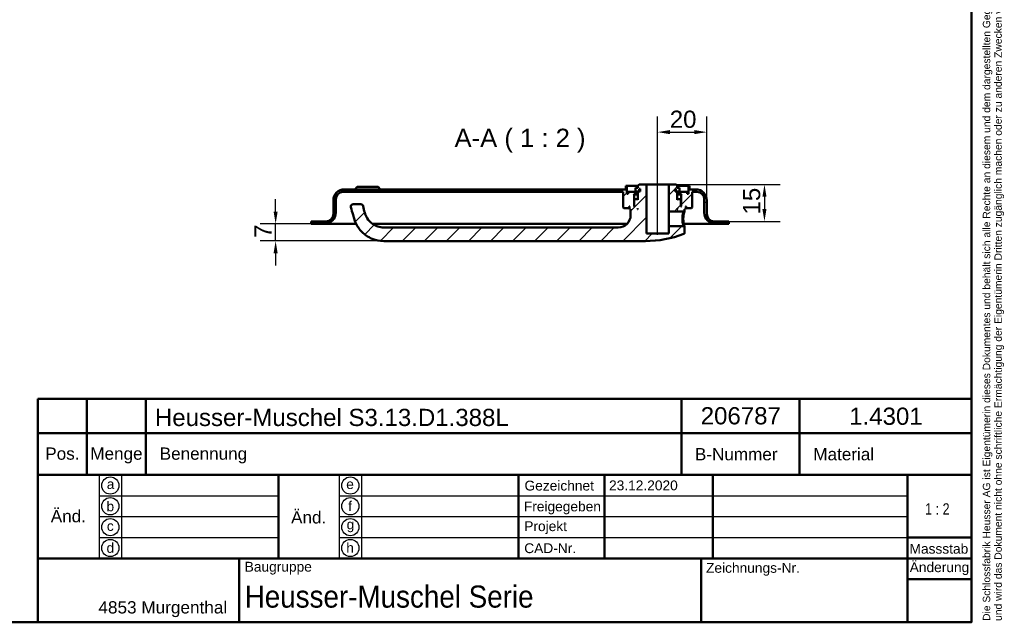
# Model space of a CAD drawing. Header units: millimetres. Extents: x 20 to 833, y 20 to 574.
# Tile 3 of 4: x 433 to 833, y 20 to 265. Entities that reach past the tile are written whole.
import ezdxf
from ezdxf.enums import TextEntityAlignment as Align

# ---------------------------------------------------------------- set-up
doc = ezdxf.new("R2010")
doc.units = ezdxf.units.MM
doc.header["$LTSCALE"] = 2
for name, color, linetype, lineweight in [('Bemaßungen(DIN)', 7, 'Continuous', 25), ('Mittellinie(DIN)', 7, 'Continuous', 25), ('Sichtbare Kanten(DIN)', 7, 'Continuous', 50), ('Skizziergeometrie(DIN)', 7, 'Continuous', 50), ('Skizzierlinie(DIN)', 7, 'Continuous', 25), ('Symbole(DIN)', 7, 'Continuous', 25)]:
    doc.layers.add(name, color=color, linetype=linetype, lineweight=lineweight)
doc.layers.add('Schraffur', color=179, linetype='Continuous', lineweight=9, true_color=0x1e1e47)
doc.styles.add('Aktuell-DIN', font='arial.ttf')
doc.styles.add('Aktuell-DINGroßer Text', font='arial.ttf')
doc.styles.add('STANDARD-DIN~0', font='arial.ttf')
doc.styles.add('Textstil10', font='arial.ttf')
doc.styles.add('Textstil41', font='arial.ttf', dxfattribs={"width": 0.8})
doc.styles.add('Textstil83', font='arial.ttf', dxfattribs={"width": 0.8})
doc.dimstyles.new('CAD-LAN', dxfattribs={"dimscale": 2, "dimtxt": 3.5, "dimasz": 2.5, "dimexe": 3.175, "dimexo": 0, "dimgap": 0.8, "dimtad": 1, "dimrnd": 1e-08, "dimtxsty": 'STANDARD-DIN~0', "dimcen": 0.09, "dimdle": 10, "dimclrd": 250, "dimclre": 250, "dimclrt": 250, "dimadec": 0, "dimazin": 2, "dimtfac": 1, "dimtmove": 0, "dimatfit": 3, "dimfxl": 1, "dimtolj": 1, "dimtzin": 0, "dimlwd": 25, "dimlwe": 25, "dimarcsym": 0})

# ---------------------------------------------------------------- blocks, each defined once
blk = doc.blocks.new('Ränder Standardrahmen')
at = {"layer": 'Skizziergeometrie(DIN)', "flags": 128}
blk.add_lwpolyline([(10, 10), (10, 287), (410, 287), (410, 10), (10, 10)], dxfattribs=at)
blk = doc.blocks.new('Schriftfelder Heusser')
at = {"layer": 'Skizziergeometrie(DIN)'}
for p, q in [((101, 229.92), (101, 236.92)), ((101, 236.92), (291, 236.92)), ((111, 229.92), (111, 236.92)), ((123, 229.92), (123, 236.92)), ((232, 229.92), (232, 236.92)), ((256, 229.92), (256, 236.92)), ((291, 236.92), (291, 229.92)), ((101, 191.42), (101, 229.92)), ((101, 229.92), (291, 229.92)), ((111, 229.92), (111, 221.42)), ((123, 229.92), (123, 221.42)), ((232, 229.92), (232, 221.42)), ((256, 229.92), (256, 221.42)), ((291, 229.92), (291, 191.42)), ((101, 221.42), (291, 221.42)), ((150, 221.42), (150, 204.42)), ((198.85, 221.42), (198.85, 204.42)), ((216.35, 221.42), (216.35, 204.42)), ((238.35, 221.42), (238.35, 204.42)), ((278, 221.42), (278, 191.42)), ((278, 208.67), (291, 208.67)), ((101, 204.42), (291, 204.42)), ((142, 204.42), (142, 191.42)), ((236, 204.42), (236, 191.42)), ((278, 200.17), (291, 200.17)), ((291, 191.42), (101, 191.42))]:
    blk.add_line(p, q, dxfattribs=at)
at = {"layer": 'Skizzierlinie(DIN)'}
for p, q in [((113.5, 221.42), (113.5, 204.42)), ((118, 221.42), (118, 204.42)), ((162.35, 221.42), (162.35, 204.42)), ((166.85, 221.42), (166.85, 204.42)), ((113.5, 217.17), (150, 217.17)), ((162.35, 217.17), (278, 217.17)), ((113.5, 212.92), (150, 212.92)), ((162.35, 212.92), (278, 212.92)), ((113.5, 208.67), (150, 208.67)), ((162.35, 208.67), (278, 208.67))]:
    blk.add_line(p, q, dxfattribs=at)
for centre in [(115.75, 219.25), (164.6, 219.25), (115.75, 215.04), (164.6, 215.04), (115.75, 210.79), (164.6, 210.79), (115.75, 206.54), (164.6, 206.54)]:
    blk.add_circle(centre, 1.75, dxfattribs=at)
at = {"layer": 'Symbole(DIN)', "color": 7, "insert": (293.33, 191.7), "char_height": 1.5, "width": 182.3003, "attachment_point": 1, "rotation": 90, "line_spacing_factor": 0.944221, "style": 'Aktuell-DIN'}
blk.add_mtext('\\fArial|b0|i0;\\H1.5000;Die Schlossfabrik Heusser AG ist Eigentümerin dieses Dokumentes und behält sich alle Rechte an diesem und dem dargestellten Gegenstand vor. Der Empfänger anerkennt diese Rechte\\Pund wird das Dokument nicht ohne schriftliche Ermächtigung der Eigentümerin Dritten zugänglich machen oder zu anderen Zwecken verwenden, zu dem es ihm übergeben worden ist.\\P ', dxfattribs=at)
at = {"layer": 'Symbole(DIN)', "color": 179, "true_color": 0x262659, "style": 'Aktuell-DIN'}
for s, insert, char_height, attachment_point in [('Pos.', (106, 227), 2.489, 2), ('Menge', (117, 227), 2.489, 2), ('Benennung', (125.81, 225.38), 2.489, 4), ('B-Nummer', (234.74, 225.62), 2.489, 4), ('Material', (265.02, 225.62), 2.489, 5), ('\\fArial|b0|i0;a', (115.81, 219.53), 2, 5), ('\\fArial|b0|i0;e', (164.54, 219.53), 2, 5), ('\\fArial|b0|i0;Gezeichnet', (200.05, 219.23), 2, 4), ('\\fArial|b0|i0;b', (115.75, 215), 2, 5), ('\\fArial|b0|i0;f', (164.55, 215.06), 2, 5), ('\\fArial|b0|i0;Freigegeben', (199.92, 216), 2, 1), ('\\fArial|b0|i0;c', (115.75, 211.01), 2, 5), ('\\fArial|b0|i0;g', (164.63, 211.05), 2, 5), ('\\fArial|b0|i0;Projekt', (200, 211.98), 2, 1), ('\\fArial|b0|i0;d', (115.76, 206.55), 2, 5), ('\\fArial|b0|i0;h', (164.55, 206.57), 2, 5), ('\\fArial|b0|i0;CAD-Nr.', (200, 207.5), 2, 1), ('\\fArial|b0|i0;\\H2.0000;Massstab', (284.39, 206.37), 2, 5), ('\\fArial|b0|i0;\\H2.0000;Baugruppe', (143.1, 203.73), 2, 1), ('\\fArial|b0|i0;Zeichnungs-Nr.', (237, 203.5), 2, 1), ('\\fArial|b0|i0;\\H2.5000;4853 Murgenthal', (113.33, 192.46), 2.5, 7)]:
    blk.add_mtext(s, dxfattribs=dict(at, insert=insert, char_height=char_height, attachment_point=attachment_point))
at = {"layer": 'Symbole(DIN)', "color": 179, "true_color": 0x262659, "attachment_point": 5, "style": 'Aktuell-DIN'}
for s, insert, char_height, width in [('Änd.', (107.21, 213), 2.489, 12.3494), ('Änd.', (156.12, 212.76), 2.489, 12.3494), ('\\fArial|b0|i0;Änderung', (284.51, 202.33), 2, 12.1143)]:
    blk.add_mtext(s, dxfattribs=dict(at, insert=insert, char_height=char_height, width=width))
at = {"layer": 'Symbole(DIN)', "color": 7, "insert": (143.1, 196.62), "char_height": 4.5, "width": 90.18, "attachment_point": 4, "style": 'Aktuell-DIN'}
blk.add_mtext('\\fArial|b0|i0;\\W0.90;\\H4.5000;Heusser-Muschel Serie ', dxfattribs=at)
at = {"layer": 'Symbole(DIN)', "color": 179, "true_color": 0x262659}
for tag, height, style, p in [('AUTOR', 2.49, 'Aktuell-DIN', (240.03, 219.26)), ('KONTROLLDATUM', 2, 'Textstil10', (217.42, 215.04)), ('KONTROLLIERT_VON', 2, 'Textstil10', (239.98, 215.05))]:
    blk.add_attdef(tag, text='', height=height, dxfattribs=dict(at, style=style)).set_placement(p, align=Align.MIDDLE_LEFT)
at = {"layer": 'Symbole(DIN)', "color": 179, "true_color": 0x262659, "style": 'Textstil10'}
blk.add_attdef('ERSTELLUNGSDATUM_001', (217.26, 218.29), '', height=2, dxfattribs=at)
at = {"layer": 'Symbole(DIN)', "color": 7, "style": 'Textstil83', "width": 0.8}
blk.add_attdef('Anfänglicher_Ansichtsmaßstab_001', (281.57, 213.34), '', height=2.3, dxfattribs=at)
at = {"layer": 'Symbole(DIN)', "color": 179, "true_color": 0x262659, "style": 'Textstil10'}
blk.add_attdef('PROJEKT', text='', height=2, dxfattribs=at).set_placement((217.77, 209.72), align=Align.BOTTOM_LEFT)
at = {"layer": 'Symbole(DIN)', "color": 7, "style": 'Textstil41', "width": 0.8}
blk.add_attdef('STATUS', text='', height=5, dxfattribs=at).set_placement((284.53, 195.86), align=Align.MIDDLE_CENTER)
blk = doc.blocks.new('*D24')
at = {"layer": 'Bemaßungen(DIN)', "color": 250, "linetype": 'Continuous', "lineweight": 25, "true_color": 0x3f3f3f, "transparency": 16777216}
for p, q in [((692.29, 203.23), (692.29, 225.9)), ((712.29, 191.73), (712.29, 225.9)), ((697.29, 219.55), (707.29, 219.55))]:
    blk.add_line(p, q, dxfattribs=at)
at = {"layer": 'Bemaßungen(DIN)', "color": 250, "linetype": 'Continuous', "true_color": 0x3f3f3f, "transparency": 16777216}
for points in [[(697.29, 220.38), (697.29, 218.72), (692.29, 219.55)], [(707.29, 220.38), (707.29, 218.72), (712.29, 219.55)]]:
    blk.add_solid(points, dxfattribs=at)
at = {"layer": 'Defpoints', "color": 0, "linetype": 'Continuous', "transparency": 16777216}
for p in [(712.29, 219.55), (692.29, 203.23), (712.29, 191.73)]:
    blk.add_point(p, dxfattribs=at)
at = {"layer": 'Bemaßungen(DIN)', "color": 250, "linetype": 'Continuous', "lineweight": 25, "true_color": 0x3f3f3f, "transparency": 16777216, "insert": (697.23, 228.3), "char_height": 7, "attachment_point": 1, "style": 'STANDARD-DIN~0'}
blk.add_mtext('\\A1;20', dxfattribs=at)
blk = doc.blocks.new('*D25')
at = {"layer": 'Bemaßungen(DIN)', "color": 250, "linetype": 'Continuous', "lineweight": 25, "true_color": 0x3f3f3f, "transparency": 16777216}
for p, q in [((699.79, 198.23), (742.13, 198.23)), ((735.78, 193.23), (735.78, 188.23)), ((721.29, 183.23), (742.13, 183.23))]:
    blk.add_line(p, q, dxfattribs=at)
at = {"layer": 'Bemaßungen(DIN)', "color": 250, "linetype": 'Continuous', "true_color": 0x3f3f3f, "transparency": 16777216}
for points in [[(734.94, 193.23), (736.61, 193.23), (735.78, 198.23)], [(734.94, 188.23), (736.61, 188.23), (735.78, 183.23)]]:
    blk.add_solid(points, dxfattribs=at)
at = {"layer": 'Defpoints', "color": 0, "linetype": 'Continuous', "transparency": 16777216}
for p in [(699.79, 198.23), (721.29, 183.23), (735.78, 183.23)]:
    blk.add_point(p, dxfattribs=at)
at = {"layer": 'Bemaßungen(DIN)', "color": 250, "linetype": 'Continuous', "lineweight": 25, "true_color": 0x3f3f3f, "transparency": 16777216, "insert": (727.03, 186.02), "char_height": 7, "attachment_point": 1, "rotation": 90, "style": 'STANDARD-DIN~0'}
blk.add_mtext('\\A1;15', dxfattribs=at)
blk = doc.blocks.new('*D26')
at = {"layer": 'Bemaßungen(DIN)', "color": 250, "linetype": 'Continuous', "lineweight": 25, "true_color": 0x3f3f3f, "transparency": 16777216}
for p, q in [((536.79, 187.23), (536.79, 192.23)), ((551.29, 182.23), (530.44, 182.23)), ((536.79, 175.23), (536.79, 182.23)), ((580.79, 175.23), (530.44, 175.23)), ((536.79, 170.23), (536.79, 165.23))]:
    blk.add_line(p, q, dxfattribs=at)
at = {"layer": 'Bemaßungen(DIN)', "color": 250, "linetype": 'Continuous', "true_color": 0x3f3f3f, "transparency": 16777216}
for points in [[(535.96, 187.23), (537.62, 187.23), (536.79, 182.23)], [(535.96, 170.23), (537.62, 170.23), (536.79, 175.23)]]:
    blk.add_solid(points, dxfattribs=at)
at = {"layer": 'Defpoints', "color": 0, "linetype": 'Continuous', "transparency": 16777216}
for p in [(536.79, 182.23), (551.29, 182.23), (580.79, 175.23)]:
    blk.add_point(p, dxfattribs=at)
at = {"layer": 'Bemaßungen(DIN)', "color": 250, "linetype": 'Continuous', "lineweight": 25, "true_color": 0x3f3f3f, "transparency": 16777216, "insert": (528.19, 176.46), "char_height": 7, "attachment_point": 1, "rotation": 90, "style": 'STANDARD-DIN~0'}
blk.add_mtext('\\A1;7', dxfattribs=at)

msp = doc.modelspace()

# ---------------------------------------------------------------- hatches: boundary and pattern name
at = {"layer": 'Schraffur'}
h = msp.add_hatch(dxfattribs=at)
h.set_pattern_fill('ANSI31', color=256, scale=50.8, style=0)
h.set_pattern_definition([(45, (0, 0), (-4.49013, 4.49013), [])])
edge = h.paths.add_edge_path()
edge.add_spline(control_points=[(702.917, 187.225), (702.979, 187.286), (703.041, 187.345), (703.165, 187.466), (703.227, 187.526), (703.29, 187.586)], knot_values=[-0.0518077, -0.0518077, -0.0518077, -0.0518077, -0.0259867, -0.0259867, 0, 0, 0, 0], degree=3, periodic=0)
edge.add_line((703.29, 187.586), (703.29, 188.225))
edge.add_line((703.29, 188.225), (703.59, 188.225))
edge.add_line((703.59, 188.225), (703.79, 188.425))
edge.add_line((703.79, 188.425), (703.79, 189.025))
edge.add_line((703.79, 189.025), (703.59, 189.225))
edge.add_line((703.59, 189.225), (703.89, 189.225))
edge.add_line((703.89, 189.225), (703.89, 188.725))
edge.add_line((703.89, 188.725), (703.99, 188.625))
edge.add_line((703.99, 188.625), (706.09, 188.625))
edge.add_line((706.09, 188.625), (706.29, 188.825))
edge.add_line((706.29, 188.825), (706.29, 195.225))
edge.add_line((706.29, 195.225), (708.29, 195.225))
edge.add_ellipse((708.29, 192.225), major_axis=(0, 3), ratio=1, start_angle=270, end_angle=360, ccw=False)
edge.add_line((711.29, 192.225), (711.29, 186.725))
edge.add_ellipse((715.79, 186.725), major_axis=(-4.5, 0), ratio=1, start_angle=0, end_angle=90)
edge.add_line((715.79, 182.225), (721.29, 182.225))
edge.add_line((721.29, 182.225), (721.29, 183.225))
edge.add_line((721.29, 183.225), (715.29, 183.225))
edge.add_ellipse((715.29, 186.225), major_axis=(0, -3), ratio=1, start_angle=270, end_angle=360, ccw=False)
edge.add_line((712.29, 186.225), (712.29, 191.725))
edge.add_ellipse((707.79, 191.725), major_axis=(4.5, 0), ratio=1, start_angle=0, end_angle=90)
edge.add_line((707.79, 196.225), (705.29, 196.225))
edge.add_line((705.29, 196.225), (705.29, 197.725))
edge.add_line((705.29, 197.725), (704.79, 197.725))
edge.add_line((704.79, 197.725), (704.79, 194.425))
edge.add_line((704.79, 194.425), (704.29, 194.425))
edge.add_line((704.29, 194.425), (704.29, 195.225))
edge.add_line((704.29, 195.225), (701.29, 195.225))
edge.add_line((701.29, 195.225), (701.29, 194.425))
edge.add_line((701.29, 194.425), (702.04, 194.425))
edge.add_line((702.04, 194.425), (701.84, 194.225))
edge.add_line((701.84, 194.225), (701.84, 189.425))
edge.add_line((701.84, 189.425), (702.04, 189.225))
edge.add_line((702.04, 189.225), (701.79, 189.225))
edge.add_line((701.79, 189.225), (701.79, 192.025))
edge.add_line((701.79, 192.025), (701.59, 192.225))
edge.add_line((701.59, 192.225), (700.49, 192.225))
edge.add_line((700.49, 192.225), (700.29, 192.025))
edge.add_line((700.29, 192.025), (700.29, 195.425))
edge.add_line((700.29, 195.425), (701.257, 195.425))
edge.add_line((701.257, 195.425), (701.257, 196.925))
edge.add_line((701.257, 196.925), (700.29, 196.925))
edge.add_line((700.29, 196.925), (700.29, 197.725))
edge.add_line((700.29, 197.725), (699.79, 198.225))
edge.add_line((699.79, 198.225), (696.79, 198.225))
edge.add_line((696.79, 198.225), (696.79, 187.225))
edge.add_line((696.79, 187.225), (702.917, 187.225))
h.paths.add_polyline_path([(699.754, 196.525), (699.754, 195.425), (699.39, 195.425), (699.39, 196.525)], flags=0)
h.paths.add_polyline_path([(700.49, 188.225), (700.29, 188.225), (700.29, 188.425)], flags=0)
edge = h.paths.add_edge_path()
edge.add_spline(control_points=[(703.29, 180.865), (703.228, 180.925), (703.166, 180.985), (703.042, 181.106), (702.98, 181.165), (702.918, 181.225)], knot_values=[-0.0519752, -0.0519752, -0.0519752, -0.0519752, -0.0259876, -0.0259876, -0.0001735, -0.0001735, -0.0001735, -0.0001735], degree=3, periodic=0)
edge.add_line((702.918, 181.225), (696.79, 181.225))
edge.add_line((696.79, 181.225), (696.79, 178.225))
edge.add_line((696.79, 178.225), (687.79, 178.225))
edge.add_line((687.79, 178.225), (687.79, 198.225))
edge.add_line((687.79, 198.225), (684.79, 198.225))
edge.add_line((684.79, 198.225), (684.29, 197.725))
edge.add_line((684.29, 197.725), (684.29, 196.925))
edge.add_line((684.29, 196.925), (683.323, 196.925))
edge.add_line((683.323, 196.925), (683.323, 195.425))
edge.add_line((683.323, 195.425), (684.29, 195.425))
edge.add_line((684.29, 195.425), (684.29, 192.025))
edge.add_line((684.29, 192.025), (684.09, 192.225))
edge.add_line((684.09, 192.225), (682.99, 192.225))
edge.add_line((682.99, 192.225), (682.79, 192.025))
edge.add_line((682.79, 192.025), (682.79, 189.225))
edge.add_line((682.79, 189.225), (682.54, 189.225))
edge.add_line((682.54, 189.225), (682.74, 189.425))
edge.add_line((682.74, 189.425), (682.74, 194.225))
edge.add_line((682.74, 194.225), (682.54, 194.425))
edge.add_line((682.54, 194.425), (683.29, 194.425))
edge.add_line((683.29, 194.425), (683.29, 195.225))
edge.add_line((683.29, 195.225), (680.29, 195.225))
edge.add_line((680.29, 195.225), (680.29, 194.425))
edge.add_line((680.29, 194.425), (679.79, 194.425))
edge.add_line((679.79, 194.425), (679.79, 197.725))
edge.add_line((679.79, 197.725), (679.29, 197.725))
edge.add_line((679.29, 197.725), (679.29, 196.225))
edge.add_line((679.29, 196.225), (564.79, 196.225))
edge.add_ellipse((564.79, 191.725), major_axis=(0, 4.5), ratio=1, start_angle=0, end_angle=90)
edge.add_line((560.29, 191.725), (560.29, 186.225))
edge.add_ellipse((557.29, 186.225), major_axis=(3, 0), ratio=1, start_angle=270, end_angle=360, ccw=False)
edge.add_line((557.29, 183.225), (551.29, 183.225))
edge.add_line((551.29, 183.225), (551.29, 182.225))
edge.add_line((551.29, 182.225), (556.79, 182.225))
edge.add_ellipse((556.79, 186.725), major_axis=(0, -4.5), ratio=1, start_angle=0, end_angle=90)
edge.add_line((561.29, 186.725), (561.29, 192.225))
edge.add_ellipse((564.29, 192.225), major_axis=(-3, 0), ratio=1, start_angle=270, end_angle=360, ccw=False)
edge.add_line((564.29, 195.225), (678.29, 195.225))
edge.add_line((678.29, 195.225), (678.29, 188.825))
edge.add_line((678.29, 188.825), (678.49, 188.625))
edge.add_line((678.49, 188.625), (680.59, 188.625))
edge.add_line((680.59, 188.625), (680.69, 188.725))
edge.add_line((680.69, 188.725), (680.69, 189.225))
edge.add_line((680.69, 189.225), (680.99, 189.225))
edge.add_line((680.99, 189.225), (680.79, 189.025))
edge.add_line((680.79, 189.025), (680.79, 188.425))
edge.add_line((680.79, 188.425), (680.99, 188.225))
edge.add_line((680.99, 188.225), (681.29, 188.225))
edge.add_line((681.29, 188.225), (681.29, 185.725))
edge.add_ellipse((676.29, 185.725), major_axis=(5, 0), ratio=1, start_angle=270, end_angle=360, ccw=False)
edge.add_line((676.29, 180.725), (580.79, 180.725))
edge.add_spline(control_points=[(580.79, 180.725), (579.977, 180.725), (579.163, 180.863), (577.839, 181.297), (577.053, 181.617), (575.355, 182.842), (574.621, 183.623), (573.166, 185.935), (572.841, 187.449), (572.37, 189.454)], knot_values=[-1.922427, -1.922427, -1.922427, -1.922427, -1.3852973, -1.3852973, -1.0019081, -1.0019081, -0.6180262, -0.6180262, 0, 0, 0, 0], degree=3, periodic=0)
edge.add_ellipse((571.397, 189.225), major_axis=(0.974, 0.229), ratio=1, start_angle=0, end_angle=76.78481)
edge.add_line((571.397, 190.225), (568.396, 190.225))
edge.add_ellipse((568.396, 189.225), major_axis=(0, 1), ratio=1, start_angle=0, end_angle=106)
edge.add_spline(control_points=[(567.435, 188.95), (567.729, 187.924), (568.024, 186.899), (568.824, 184.098), (568.974, 183.552), (569.938, 181.304), (570.897, 179.919), (572.912, 177.955), (574.218, 176.891), (577.6, 175.536), (579.196, 175.225), (580.79, 175.225)], knot_values=[-2.6318524, -2.6318524, -2.6318524, -2.6318524, -2.3889108, -2.3889108, -1.9687792, -1.9687792, -1.0929194, -1.0929194, -0.478204, -0.478204, 0, 0, 0, 0], degree=3, periodic=0)
edge.add_line((580.79, 175.225), (687.29, 175.225))
edge.add_ellipse((687.29, 219.392), major_axis=(0, -44.167), ratio=1, start_angle=0, end_angle=20.78806)
edge.add_spline(control_points=[(702.965, 178.101), (703, 178.113), (703.032, 178.13), (703.093, 178.17), (703.121, 178.193), (703.202, 178.276), (703.234, 178.335), (703.276, 178.442), (703.288, 178.505), (703.29, 178.567)], knot_values=[-0.0486235, -0.0486235, -0.0486235, -0.0486235, -0.041495, -0.041495, -0.0343702, -0.0343702, -0.0188272, -0.0188272, -0.0000001, -0.0000001, -0.0000001, -0.0000001], degree=3, periodic=0)
edge.add_line((703.29, 178.567), (703.29, 180.865))
h.paths.add_polyline_path([(684.29, 188.225), (684.09, 188.225), (684.29, 188.425)], flags=0)
h.paths.add_polyline_path([(684.826, 195.425), (684.826, 196.525), (685.19, 196.525), (685.19, 195.425)], flags=0)

# ---------------------------------------------------------------- linework, layer by layer
at = {"layer": 'Mittellinie(DIN)', "linetype": 'Continuous'}
msp.add_line((692.29, 177.725), (692.29, 203.225), dxfattribs=at)
at = {"layer": 'Sichtbare Kanten(DIN)'}
for p, q in [((570.04, 197.225), (569.04, 196.225)), ((570.04, 197.225), (578.54, 197.225)), ((578.54, 197.225), (579.54, 196.225)), ((679.79, 197.725), (679.29, 197.725)), ((679.29, 197.725), (679.29, 196.225)), ((679.79, 194.425), (679.79, 197.725)), ((679.79, 197.725), (684.29, 197.725)), ((684.29, 196.925), (683.323, 196.925)), ((683.323, 196.925), (683.323, 195.425)), ((684.79, 198.225), (684.29, 197.725)), ((684.29, 197.725), (684.29, 196.925)), ((687.79, 198.225), (684.79, 198.225)), ((684.826, 195.425), (684.826, 196.525)), ((684.826, 196.525), (685.19, 196.525)), ((685.19, 196.525), (685.19, 195.425)), ((687.79, 178.225), (687.79, 198.225)), ((696.79, 198.225), (687.79, 198.225)), ((699.79, 198.225), (696.79, 198.225)), ((696.79, 198.225), (696.79, 187.225)), ((699.39, 195.425), (699.39, 196.525)), ((699.39, 196.525), (699.754, 196.525)), ((699.754, 196.525), (699.754, 195.425)), ((700.29, 197.725), (699.79, 198.225)), ((700.29, 196.925), (700.29, 197.725)), ((700.29, 197.725), (704.79, 197.725)), ((701.257, 196.925), (700.29, 196.925)), ((701.257, 195.425), (701.257, 196.925)), ((705.29, 197.725), (704.79, 197.725)), ((704.79, 197.725), (704.79, 194.425)), ((705.29, 196.225), (705.29, 197.725)), ((564.29, 195.225), (678.29, 195.225)), ((679.29, 196.225), (564.79, 196.225)), ((678.29, 195.225), (678.29, 188.825)), ((680.29, 194.425), (679.79, 194.425)), ((683.29, 195.225), (680.29, 195.225)), ((680.29, 195.225), (680.29, 194.425)), ((682.74, 194.225), (682.54, 194.425)), ((682.54, 194.425), (683.29, 194.425)), ((682.74, 189.425), (682.74, 194.225)), ((682.74, 194.225), (684.29, 194.225)), ((683.29, 194.425), (683.29, 195.225)), ((683.29, 195.225), (684.29, 195.225)), ((684.29, 194.425), (683.29, 194.425)), ((683.323, 195.425), (684.29, 195.425)), ((684.29, 195.425), (684.29, 192.025)), ((685.19, 195.425), (684.826, 195.425)), ((699.754, 195.425), (699.39, 195.425)), ((700.29, 192.025), (700.29, 195.425)), ((700.29, 195.425), (701.257, 195.425)), ((700.29, 195.225), (701.29, 195.225)), ((701.29, 194.425), (700.29, 194.425)), ((700.29, 194.225), (701.84, 194.225)), ((704.29, 195.225), (701.29, 195.225)), ((701.29, 195.225), (701.29, 194.425)), ((701.29, 194.425), (702.04, 194.425)), ((702.04, 194.425), (701.84, 194.225)), ((701.84, 194.225), (701.84, 189.425)), ((704.29, 194.425), (704.29, 195.225)), ((704.79, 194.425), (704.29, 194.425)), ((707.79, 196.225), (705.29, 196.225)), ((706.29, 188.825), (706.29, 195.225)), ((706.29, 195.225), (708.29, 195.225)), ((560.29, 191.725), (560.29, 186.225)), ((561.29, 186.725), (561.29, 192.225)), ((571.397, 190.225), (568.396, 190.225)), ((678.29, 188.825), (678.49, 188.625)), ((678.49, 188.625), (680.59, 188.625)), ((680.59, 188.625), (680.69, 188.725)), ((680.59, 188.625), (680.79, 188.625)), ((680.69, 188.725), (680.69, 189.225)), ((680.69, 189.225), (680.99, 189.225)), ((680.79, 188.725), (680.69, 188.725)), ((680.99, 189.225), (680.79, 189.025)), ((680.79, 189.025), (680.79, 188.425)), ((680.79, 188.425), (680.99, 188.225)), ((682.54, 189.225), (682.74, 189.425)), ((682.79, 189.225), (682.54, 189.225)), ((682.79, 189.425), (682.74, 189.425)), ((682.99, 192.225), (682.79, 192.025)), ((682.79, 192.025), (682.79, 189.225)), ((684.09, 192.225), (682.99, 192.225)), ((684.29, 192.025), (684.09, 192.225)), ((684.29, 192.225), (684.09, 192.225)), ((684.09, 188.225), (684.29, 188.425)), ((684.29, 188.425), (684.29, 188.225)), ((700.49, 192.225), (700.29, 192.025)), ((700.49, 192.225), (700.29, 192.225)), ((700.29, 188.225), (700.29, 188.425)), ((700.29, 188.425), (700.49, 188.225)), ((701.59, 192.225), (700.49, 192.225)), ((701.79, 192.025), (701.59, 192.225)), ((701.79, 189.225), (701.79, 192.025)), ((701.84, 189.425), (701.79, 189.425)), ((702.04, 189.225), (701.79, 189.225)), ((701.84, 189.425), (702.04, 189.225)), ((703.79, 189.025), (703.59, 189.225)), ((703.59, 189.225), (703.89, 189.225)), ((703.59, 188.225), (703.79, 188.425)), ((703.79, 188.425), (703.79, 189.025)), ((703.89, 188.725), (703.79, 188.725)), ((703.79, 188.625), (703.99, 188.625)), ((703.89, 189.225), (703.89, 188.725)), ((703.89, 188.725), (703.99, 188.625)), ((703.99, 188.625), (706.09, 188.625)), ((706.09, 188.625), (706.29, 188.825)), ((711.29, 192.225), (711.29, 186.725)), ((712.29, 186.225), (712.29, 191.725)), ((680.99, 188.225), (681.29, 188.225)), ((681.29, 188.225), (681.29, 185.725)), ((684.29, 188.225), (684.09, 188.225)), ((696.79, 187.225), (702.917, 187.225)), ((696.79, 181.225), (696.79, 187.225)), ((700.49, 188.225), (700.29, 188.225)), ((702.917, 187.226), (703.289, 187.586)), ((703.29, 187.586), (703.29, 188.225)), ((703.29, 188.225), (703.59, 188.225)), ((557.29, 183.225), (551.29, 183.225)), ((551.29, 183.225), (551.29, 182.225)), ((551.29, 182.225), (556.79, 182.225)), ((556.79, 182.225), (568.29, 182.225)), ((568.29, 182.225), (569.562, 182.225)), ((576.209, 182.225), (679.861, 182.225)), ((676.29, 180.725), (580.79, 180.725)), ((702.918, 181.225), (696.79, 181.225)), ((696.79, 181.225), (696.79, 178.225)), ((702.617, 182.225), (702.617, 182.225)), ((703.29, 180.865), (702.918, 181.225)), ((702.928, 182.225), (704.29, 182.225)), ((703.29, 178.567), (703.29, 180.865)), ((704.29, 182.225), (715.79, 182.225)), ((721.29, 183.225), (715.29, 183.225)), ((715.79, 182.225), (721.29, 182.225)), ((721.29, 182.225), (721.29, 183.225)), ((696.79, 178.225), (687.79, 178.225)), ((580.79, 175.225), (687.29, 175.225))]:
    msp.add_line(p, q, dxfattribs=at)
for centre, radius, start, end in [((564.79, 191.725), 4.5, 90, 180), ((564.29, 192.225), 3, 90, 180), ((707.79, 191.725), 4.5, 0, 90), ((708.29, 192.225), 3, 0, 90), ((568.396, 189.225), 1, 90, 196), ((571.397, 189.225), 1, 13.21519, 90), ((556.79, 186.725), 4.5, 270, 0), ((557.29, 186.225), 3, 270, 0), ((676.29, 185.725), 5, 270, 0), ((715.79, 186.725), 4.5, 180, 270), ((715.29, 186.225), 3, 180, 270), ((687.29, 219.392), 44.167, 270, 290.78806)]:
    msp.add_arc(centre, radius, start, end, dxfattribs=at)
for points, knots in [([(567.435, 188.95), (567.729, 187.924), (568.024, 186.899), (568.824, 184.098), (568.974, 183.552), (569.938, 181.304), (570.897, 179.919), (572.912, 177.955), (574.218, 176.891), (577.6, 175.536), (579.196, 175.225), (580.79, 175.225)], [-2.6318524, -2.6318524, -2.6318524, -2.6318524, -2.3889108, -2.3889108, -1.9687792, -1.9687792, -1.0929194, -1.0929194, -0.478204, -0.478204, 0, 0, 0, 0]), ([(580.79, 180.725), (579.977, 180.725), (579.163, 180.863), (577.839, 181.297), (577.053, 181.617), (575.355, 182.842), (574.621, 183.623), (573.166, 185.935), (572.841, 187.449), (572.37, 189.454)], [-1.922427, -1.922427, -1.922427, -1.922427, -1.3852973, -1.3852973, -1.0019081, -1.0019081, -0.6180262, -0.6180262, 0, 0, 0, 0]), ([(702.917, 187.225), (702.918, 187.225), (702.909, 187.2), (702.892, 187.149), (702.822, 186.948), (702.608, 186.338), (702.48, 185.533), (702.415, 185.13), (702.372, 184.678), (702.372, 184.226), (702.372, 183.774), (702.414, 183.322), (702.479, 182.919), (702.607, 182.113), (702.822, 181.503), (702.892, 181.302), (702.91, 181.251), (702.919, 181.225), (702.918, 181.225)], [2.6438708, 2.6438708, 2.6438708, 2.6438708, 2.7193751, 2.7193751, 2.7193751, 3.0215279, 3.0215279, 3.0215279, 3.1726043, 3.1726043, 3.1726043, 3.3236807, 3.3236807, 3.3236807, 3.6258335, 3.6258335, 3.6258335, 3.7015613, 3.7015613, 3.7015613, 3.7015613]), ([(703.29, 180.865), (703.291, 180.865), (703.246, 181.005), (702.857, 182.201), (702.68, 184.226), (702.859, 186.253), (703.246, 187.446), (703.289, 187.586), (703.289, 187.586)], [-1.58629, -1.58629, -1.58629, -1.58629, -1.510764, -1.2086112, -1.0575348, -0.9064584, -0.6043056, -0.5287963, -0.5287963, -0.5287963, -0.5287963]), ([(702.965, 178.1), (703, 178.113), (703.032, 178.13), (703.093, 178.17), (703.121, 178.193), (703.202, 178.276), (703.234, 178.335), (703.276, 178.442), (703.288, 178.505), (703.288, 178.567)], [-0.048623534, -0.048623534, -0.048623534, -0.048623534, -0.041494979, -0.041494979, -0.03437016, -0.03437016, -0.018827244, -0.018827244, -0.000000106, -0.000000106, -0.000000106, -0.000000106])]:
    msp.add_open_spline(points, degree=3, knots=knots, dxfattribs=at)

# ---------------------------------------------------------------- block references
at = {"xscale": 2, "yscale": 2, "zscale": 2}
msp.add_blockref('Ränder Standardrahmen', (0, 0), dxfattribs=at)
msp.add_blockref('Schriftfelder Heusser', (238, -362.833), dxfattribs=at).add_auto_attribs({'ERSTELLUNGSDATUM_001': '23.12.2020', 'Anfänglicher_Ansichtsmaßstab_001': '1 : 2'})

# ---------------------------------------------------------------- texts
at = {"layer": 'Symbole(DIN)', "color": 7, "insert": (609.618, 211.225), "char_height": 7.4676, "attachment_point": 7, "style": 'Aktuell-DINGroßer Text'}
msp.add_mtext('A-A ( 1 : 2 )', dxfattribs=at)
at = {"layer": 'Symbole(DIN)', "color": 7, "char_height": 7, "attachment_point": 1, "style": 'Aktuell-DIN'}
for s, insert, width in [('{\\fArial|b0|i0;\\H7.0000;Heusser-Muschel S3.13.D1.388L}', (487.659, 106.906), 144.02821), ('{\\fArial|b0|i0;\\H7.0000;206787}', (709.83, 107.58), 32.62043), ('{\\fArial|b0|i0;\\H7.0000;1.4301}', (770.274, 107.401), 29.89939)]:
    msp.add_mtext(s, dxfattribs=dict(at, insert=insert, width=width))

# ---------------------------------------------------------------- dimensions: what is measured, and where the dimension line sits
at = {"layer": 'Bemaßungen(DIN)', "color": 250, "linetype": 'Continuous', "lineweight": 25, "true_color": 0x3f3f3f}
for base, p1, p2, angle, override, picture, middle in [((712.29, 219.548), (692.29, 203.225), (712.29, 191.725), 180, {"dimgap": 0.8, "dimdec": 2, "dimtol": 0, "dimlim": 0, "dimtp": 0, "dimtm": 0, "dimtdec": 2, "dimtofl": 0, "dimatfit": 1}, '*D24', (702.29, 219.548)), ((735.776, 183.225), (699.79, 198.225), (721.29, 183.225), 90, {"dimgap": 0.8, "dimdec": 2, "dimtol": 0, "dimlim": 0, "dimtp": 0, "dimtm": 0, "dimtdec": 2, "dimtofl": 0, "dimatfit": 1}, '*D25', (735.776, 190.725)), ((536.79, 182.225), (580.79, 175.225), (551.29, 182.225), 90, {"dimgap": 0.8, "dimdec": 2, "dimtol": 0, "dimlim": 0, "dimtp": 0, "dimtm": 0, "dimtdec": 2, "dimtofl": 1, "dimatfit": 1}, '*D26', (536.79, 178.725))]:
    dim = msp.add_linear_dim(base=base, p1=p1, p2=p2, angle=angle, dimstyle='CAD-LAN', override=override, dxfattribs=at)
    dim.commit()
    dim.dimension.update_dxf_attribs({"geometry": picture, "text_midpoint": middle, "dimtype": 160})

doc.saveas('drawing.dxf')
